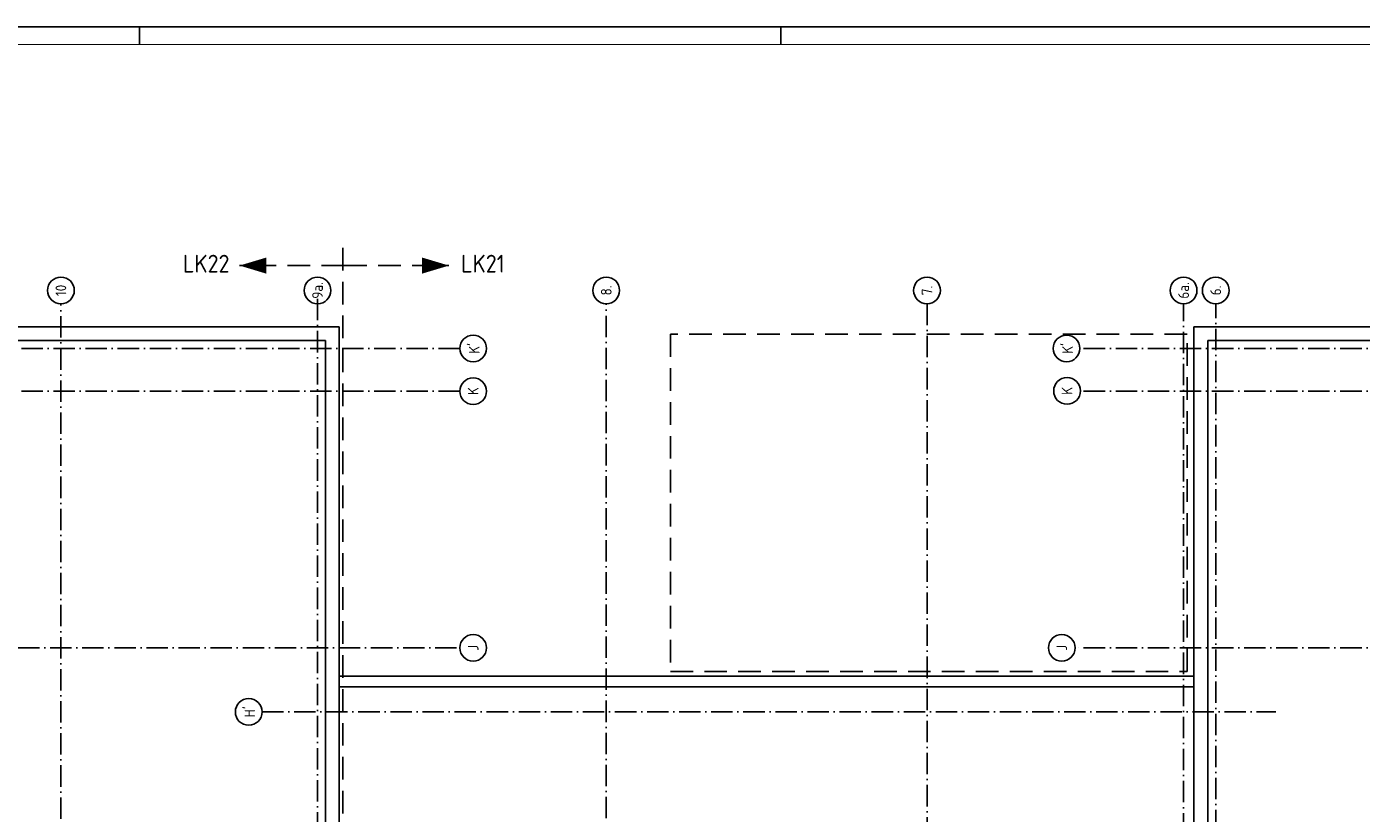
# Model space of a CAD drawing. Header units: millimetres. Extents: x 89505 to 240707, y 191 to 84291.
# Tile 41 of 50: x 165045 to 202490, y 62219 to 84291. Entities that reach past the tile are written whole.
import ezdxf
from ezdxf.enums import TextEntityAlignment as Align

# ---------------------------------------------------------------- set-up
doc = ezdxf.new("R2010")
doc.units = ezdxf.units.MM
doc.header["$LTSCALE"] = 100
doc.linetypes.add('DASHDOT', pattern=[9, 6, -1.5, 0, -1.5])
doc.linetypes.add('HIDDEN', pattern=[9.525, 6.35, -3.175])
doc.layers.get('0').update_dxf_attribs({"linetype": 'CONTINUOUS'})
for name, color, linetype in [('AL$1----_MAATVOERING', 7, 'CONTINUOUS'), ('AL$7----_STRAMIEN', 1, 'DASHDOT'), ('AL27----_DAKEN', 7, 'CONTINUOUS'), ('LIJN025', 10, 'CONTINUOUS'), ('LIJN050', 90, 'CONTINUOUS'), ('LIJN070', 130, 'CONTINUOUS'), ('TEKST25', 10, 'CONTINUOUS'), ('TEKST35', 50, 'CONTINUOUS'), ('TEKST50', 90, 'CONTINUOUS')]:
    doc.layers.add(name, color=color, linetype=linetype)
doc.styles.add('ISO', font='ISO.shx')
doc.styles.add('MAATVOERING', font='iso.shx')
doc.styles.add('ROMAND', font='romand')
doc.styles.get("Standard").update_dxf_attribs({"font": 'iso.shx'})

# ---------------------------------------------------------------- blocks, each defined once
blk = doc.blocks.new('A0-GE')
at = {"layer": 'LIJN025'}
blk.add_line((775, 836), (775, 841), dxfattribs=at)
at = {"layer": 'LIJN025', "linetype": 'Continuous'}
blk.add_line((955, 836), (955, 841), dxfattribs=at)
at = {"layer": 'LIJN025'}
blk.add_lwpolyline([(1500, 841), (1500, 0), (0, 0), (0, 841)], close=True, dxfattribs=at)
at = {"layer": 'LIJN050', "const_width": 0.2}
blk.add_lwpolyline([(1495, 836), (25, 836), (25, 5), (1495, 5)], close=True, dxfattribs=at)
at = {"layer": 'TEKST25', "style": 'ROMAND', "width": 2.899115}
blk.add_attdef('STATUS', text='', height=2.5, dxfattribs=at).set_placement((1454, 71.5), (1493, 71.5), align=Align.FIT)
at = {"layer": 'TEKST25', "style": 'ISO'}
for tag, p in [('E', (1455.25, 66)), ('NAAM-E', (1466.75, 66)), ('DATUM-E', (1485, 66)), ('D', (1455.25, 61)), ('NAAM-D', (1466.75, 61)), ('DATUM-D', (1485, 61)), ('C', (1455.25, 56)), ('NAAM-C', (1466.75, 56)), ('DATUM-C', (1485, 56)), ('B', (1455.25, 51)), ('NAAM-B', (1466.75, 51)), ('DATUM-B', (1485, 51)), ('A', (1455.25, 46)), ('NAAM-A', (1466.75, 46)), ('DATUM-A', (1485, 46))]:
    blk.add_attdef(tag, text='', height=2.5, dxfattribs=at).set_placement(p, align=Align.CENTER)
for tag, p in [('DATUM', (1332.75, 36.25)), ('SCHAAL', (1368, 36.25)), ('GETEKEND', (1398.25, 36.25)), ('GECONTOL.', (1433, 36.25)), ('FORMAAT', (1463.25, 28.25))]:
    blk.add_attdef(tag, p, '', height=2.5, dxfattribs=at)
at = {"layer": 'TEKST35', "style": 'ISO'}
for tag, p in [('PROJECT', (1334.5, 72.5)), ('PLAATS', (1334.5, 63.5)), ('INSTALLATIE-REGEL1', (1334.5, 52.5)), ('INSTALLATIE-REGEL2', (1334.5, 43.5))]:
    blk.add_attdef(tag, p, '', height=4, dxfattribs=at)
blk.add_attdef('PROJ.NR.', text='', height=4, dxfattribs=at).set_placement((1481, 23), align=Align.CENTER)
at = {"layer": 'TEKST50', "style": 'ISO'}
blk.add_attdef('FILE-NAAM', text='', height=5, dxfattribs=at).set_placement((1473.5, 7.5), align=Align.CENTER)
blk = doc.blocks.new('1011')
at = {"layer": 'AL$7----_STRAMIEN', "color": 7, "linetype": 'Continuous'}
blk.add_circle((-750, 0), 750, dxfattribs=at)
at = {"layer": 'AL$7----_STRAMIEN', "color": 3, "linetype": 'Continuous'}
blk.add_attdef('STR-NAAM', text='', height=600, rotation=360, dxfattribs=at).set_placement((-750, 0), align=Align.MIDDLE)
blk = doc.blocks.new('1010')
at = {"layer": 'AL$7----_STRAMIEN', "color": 7, "linetype": 'Continuous'}
blk.add_circle((0, 750), 750, dxfattribs=at)
at = {"layer": 'AL$7----_STRAMIEN', "color": 3, "linetype": 'Continuous'}
blk.add_attdef('STR-NAAM', text='', height=600, rotation=360, dxfattribs=at).set_placement((0, 750), align=Align.MIDDLE)

msp = doc.modelspace()

# ---------------------------------------------------------------- linework, layer by layer
at = {"layer": 'AL$1----_MAATVOERING', "color": 8, "linetype": 'HIDDEN'}
for p, q in [((197605, 75663), (183105, 75663)), ((183105, 75663), (183105, 66199)), ((197605, 66200), (197605, 75663)), ((183105, 66199), (197605, 66200))]:
    msp.add_line(p, q, dxfattribs=at)
at = {"layer": 'AL$7----_STRAMIEN', "color": 1}
msp.add_line((190305, 76516), (190305, 7175), dxfattribs=at)
at = {"layer": 'AL$7----_STRAMIEN'}
msp.add_line((171649, 65063), (200092, 65063), dxfattribs=at)
at = {"layer": 'AL$7----_STRAMIEN', "color": 1}
for points in [[(166005, 38663), (166005, 76516)], [(173205, 76653), (173205, 40315)], [(181305, 7175), (181305, 76516)], [(197505, 40025), (197505, 76516)], [(198405, 40112), (198405, 76516)], [(177197, 75263), (136995, 75263)], [(239405, 75263), (194595, 75263)], [(177197, 74063), (136995, 74063)], [(239405, 74063), (194595, 74063)], [(177105, 66863), (136905, 66863)], [(239405, 66863), (194505, 66863)]]:
    msp.add_lwpolyline(points, dxfattribs=at)
at = {"layer": 'AL27----_DAKEN', "color": 8}
for p, q in [((140195, 75873), (173815, 75873)), ((173815, 75873), (173815, 58173)), ((197795, 75873), (231415, 75873)), ((197795, 58213), (197795, 75873)), ((140585, 75483), (173425, 75483)), ((173425, 75483), (173425, 57783)), ((198185, 75483), (231025, 75483)), ((198185, 58213), (198185, 75483)), ((197795, 66067), (173815, 66067)), ((173815, 66067), (173815, 65767)), ((197795, 65767), (197795, 66067)), ((173815, 65767), (197795, 65767))]:
    msp.add_line(p, q, dxfattribs=at)
at = {"layer": 'LIJN050'}
for points in [[(171015, 77588, 0, 453, 0), (171769, 77588, 453, 453, 0)], [(176892, 77588, 0, 453, 0), (176138, 77588, 453, 453, 0)]]:
    msp.add_lwpolyline(points, format="xyseb", dxfattribs=at)
at = {"layer": 'LIJN070', "linetype": 'HIDDEN'}
for p, q in [((173915, 5063), (173915, 78198)), ((173951, 77588), (171015, 77588)), ((173956, 77588), (176892, 77588))]:
    msp.add_line(p, q, dxfattribs=at)

# ---------------------------------------------------------------- block references
at = {"xscale": 100, "yscale": 100, "zscale": 100}
msp.add_blockref('A0-GE', (90707, 191), dxfattribs=at)
at = {"layer": 'AL$7----_STRAMIEN'}
ref = msp.add_blockref('1011', (166005, 76516), dxfattribs=dict(at, xscale=-0.5, yscale=0.5, zscale=0.5, rotation=90))
ref.add_attrib('STR-NAAM', '10', dxfattribs={"color": 3, "linetype": 'Continuous', "height": 300, "rotation": 90}).set_placement((166005, 76891), align=Align.MIDDLE)
ref = msp.add_blockref('1011', (173205, 76516), dxfattribs=dict(at, xscale=-0.5, yscale=0.5, zscale=0.5, rotation=90))
ref.add_attrib('STR-NAAM', '9a.', dxfattribs={"color": 3, "linetype": 'Continuous', "height": 300, "rotation": 90}).set_placement((173205, 76891), align=Align.MIDDLE)
at = {"layer": 'AL$7----_STRAMIEN', "xscale": 0.5, "yscale": 0.5, "zscale": 0.5, "rotation": 90}
for name, p, values in [('1011', (181305, 77266), {'STR-NAAM': '8.'}), ('1011', (190305, 77266), {'STR-NAAM': '7.'}), ('1011', (197505, 77266), {'STR-NAAM': '6a.'}), ('1011', (198405, 77266), {'STR-NAAM': '6.'}), ('1010', (177947, 75263), {'STR-NAAM': "K'"}), ('1010', (194595, 75263), {'STR-NAAM': "K'"}), ('1010', (177947, 74063), {'STR-NAAM': 'K'}), ('1010', (194609, 74072), {'STR-NAAM': 'K'}), ('1010', (177947, 66863), {'STR-NAAM': 'J'}), ('1010', (194461, 66863), {'STR-NAAM': 'J'}), ('1010', (171649, 65065), {'STR-NAAM': "H'"})]:
    msp.add_blockref(name, p, dxfattribs=at).add_auto_attribs(values)

# ---------------------------------------------------------------- texts
at = {"layer": 'TEKST50', "style": 'MAATVOERING'}
for s, p in [('LK22', (169427, 77392)), ('LK21', (177231, 77392))]:
    msp.add_text(s, height=500, dxfattribs=at).set_placement(p)

doc.saveas('drawing.dxf')
